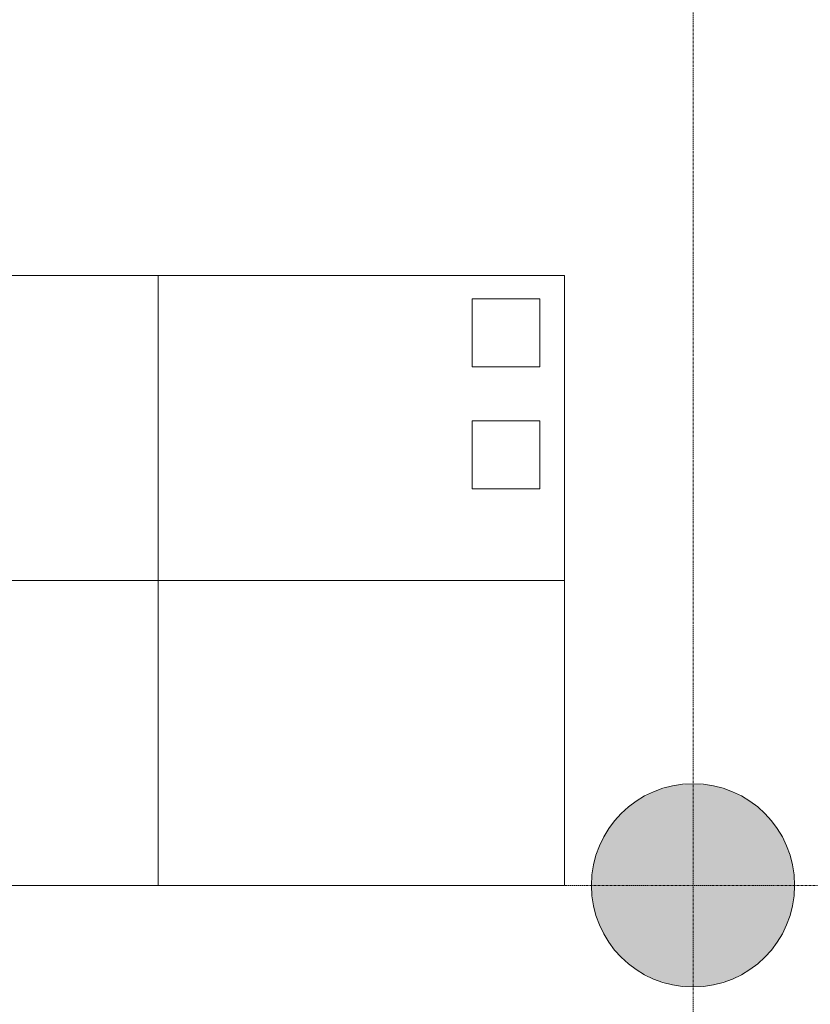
# Model space of a CAD drawing. Header units: millimetres. Extents: x -281 to 145437, y -16481 to 78869.
# Tile 174 of 256: x 29612 to 31946, y 36049 to 38955. Entities that reach past the tile are written whole.
import ezdxf

# ---------------------------------------------------------------- set-up
doc = ezdxf.new("R2010")
doc.units = ezdxf.units.MM
doc.linetypes.add('Grid Line', pattern=[12, 6, -2, 2, -2])
doc.linetypes.add('NLRS_Dash-0_6mm_Space-0_6mm_cpz', pattern=[1.2, 0.6, -0.6])
for name, color, linetype, lineweight in [('A--L$01A__Algemeen', 7, 'Continuous', 5), ('A--L$07A__Stramien', 1, 'Continuous', 5), ('A--L28__Hoofddraagconstructies', 3, 'Continuous', 9), ('A--L82__LosseGebruikersInvent', 1, 'Continuous', 5), ('A--L8__LosseInventaris', 1, 'Continuous', 5)]:
    doc.layers.add(name, color=color, linetype=linetype, lineweight=lineweight)

# ---------------------------------------------------------------- blocks, each defined once
blk = doc.blocks.new('TBR-B-BWK-C-BES-ARC-R25_rvt-1-L_80_ 11')
at = {"layer": 'A--L28__Hoofddraagconstructies', "lineweight": 5}
blk.add_hatch(color=21, dxfattribs=at).paths.add_polyline_path([(31600, 36100), (31658.5, 36105.8), (31714.8, 36122.8), (31766.7, 36150.6), (31812.1, 36187.9), (31849.4, 36233.3), (31877.2, 36285.2), (31894.2, 36341.5), (31900, 36400), (31894.2, 36458.5), (31877.2, 36514.8), (31849.4, 36566.7), (31812.1, 36612.1), (31766.7, 36649.4), (31714.8, 36677.2), (31658.5, 36694.2), (31600, 36700), (31541.5, 36694.2), (31485.2, 36677.2), (31433.3, 36649.4), (31387.9, 36612.1), (31350.6, 36566.7), (31322.8, 36514.8), (31305.8, 36458.5), (31300, 36400), (31305.8, 36341.5), (31322.8, 36285.2), (31350.6, 36233.3), (31389, 36186.9), (31433.3, 36150.6), (31485.2, 36122.8), (31541.5, 36105.8)])
at = {"layer": 'A--L28__Hoofddraagconstructies', "color": 231, "lineweight": 18}
for start, end in [(0, 180), (180, 0)]:
    blk.add_arc((31600, 36400), 300, start, end, dxfattribs=at)
blk = doc.blocks.new('NLRS_82_FU_UN_lab en spoel tafels_gen_kad - labtafel zonder onderkast dxbxh 900x1500x950-V199-L_80_ 11')
at = {"layer": 'A--L$01A__Algemeen'}
for p, q in [((750, 262.7), (-750, 262.7)), ((-750, 262.7), (-750, -637.3)), ((-750, -637.3), (750, -637.3))]:
    blk.add_line(p, q, dxfattribs=at)
blk = doc.blocks.new('NLRS_82_FU_UN_lab en spoel tafels_gen_kad - labtafel zonder onderkast dxbxh 900x1200x950-49224594-L_80_ 11')
at = {"layer": 'A--L$01A__Algemeen'}
for p, q in [((600, 262.7), (-600, 262.7)), ((-600, 262.7), (-600, -637.3)), ((600, -637.3), (600, 262.7)), ((-600, -637.3), (600, -637.3))]:
    blk.add_line(p, q, dxfattribs=at)
blk = doc.blocks.new('NLRS_82_FU_UN_lab en spoel tafels_gen_kad - labtafel zonder onderkast dxbxh 900x1500x950-V202-L_80_ 11')
at = {"layer": 'A--L$01A__Algemeen'}
for p, q in [((750, 262.7), (-750, 262.7)), ((-750, 262.7), (-750, -637.3)), ((750, -637.3), (750, 262.7)), ((-750, -637.3), (750, -637.3))]:
    blk.add_line(p, q, dxfattribs=at)
blk = doc.blocks.new('NLRS_82_SE_LB_laboratorium apparaat space reservation_gen_cpz - lab apparaat_vloerniveau-57701531-L_80_ 11')
at = {"layer": 'A--L8__LosseInventaris'}
for p, q in [((100, 100), (-100, 100)), ((-100, 100), (-100, -100)), ((100, -100), (100, 100)), ((-100, -100), (100, -100))]:
    blk.add_line(p, q, dxfattribs=at)
at = {"layer": 'A--L8__LosseInventaris', "linetype": 'NLRS_Dash-0_6mm_Space-0_6mm_cpz'}
for p, q in [((-100, 100), (100, 100)), ((-100, 100), (-100, -100)), ((100, 100), (100, -100)), ((-100, -100), (100, -100))]:
    blk.add_line(p, q, dxfattribs=at)
blk = doc.blocks.new('NLRS_82_SE_LB_laboratorium apparaat space reservation_gen_cpz - lab apparaat_vloerniveau-57701533-L_80_ 11')
at = {"layer": 'A--L8__LosseInventaris'}
for p, q in [((100, 100), (-100, 100)), ((-100, 100), (-100, -100)), ((100, -100), (100, 100)), ((-100, -100), (100, -100))]:
    blk.add_line(p, q, dxfattribs=at)
at = {"layer": 'A--L8__LosseInventaris', "linetype": 'NLRS_Dash-0_6mm_Space-0_6mm_cpz'}
for p, q in [((-100, 100), (100, 100)), ((-100, 100), (-100, -100)), ((100, 100), (100, -100)), ((-100, -100), (100, -100))]:
    blk.add_line(p, q, dxfattribs=at)

msp = doc.modelspace()

# ---------------------------------------------------------------- linework, layer by layer
at = {"layer": 'A--L$07A__Stramien', "linetype": 'Grid Line'}
for p, q in [((31600, 64428.4), (31600, 5044.8)), ((100373, 36400), (-281.1, 36400))]:
    msp.add_line(p, q, dxfattribs=at)

# ---------------------------------------------------------------- block references
at = {"lineweight": 5}
msp.add_blockref('TBR-B-BWK-C-BES-ARC-R25_rvt-1-L_80_ 11', (0, 0), dxfattribs=at)
at = {"layer": 'A--L82__LosseGebruikersInvent', "rotation": 180}
for name, p in [('NLRS_82_FU_UN_lab en spoel tafels_gen_kad - labtafel zonder onderkast dxbxh 900x1500x950-V199-L_80_ 11', (29271, 37562.7)), ('NLRS_82_FU_UN_lab en spoel tafels_gen_kad - labtafel zonder onderkast dxbxh 900x1200x950-49224594-L_80_ 11', (30621, 37562.7))]:
    msp.add_blockref(name, p, dxfattribs=at)
at = {"layer": 'A--L82__LosseGebruikersInvent'}
for name, p in [('NLRS_82_FU_UN_lab en spoel tafels_gen_kad - labtafel zonder onderkast dxbxh 900x1500x950-V202-L_80_ 11', (29271, 37037.3)), ('NLRS_82_FU_UN_lab en spoel tafels_gen_kad - labtafel zonder onderkast dxbxh 900x1200x950-49224594-L_80_ 11', (30621, 37037.3))]:
    msp.add_blockref(name, p, dxfattribs=at)
at = {"layer": 'A--L8__LosseInventaris', "linetype": 'NLRS_Dash-0_6mm_Space-0_6mm_cpz'}
for name, p in [('NLRS_82_SE_LB_laboratorium apparaat space reservation_gen_cpz - lab apparaat_vloerniveau-57701531-L_80_ 11', (31047.8, 38030.7)), ('NLRS_82_SE_LB_laboratorium apparaat space reservation_gen_cpz - lab apparaat_vloerniveau-57701533-L_80_ 11', (31047.8, 37670.7))]:
    msp.add_blockref(name, p, dxfattribs=at)

doc.saveas('drawing.dxf')
